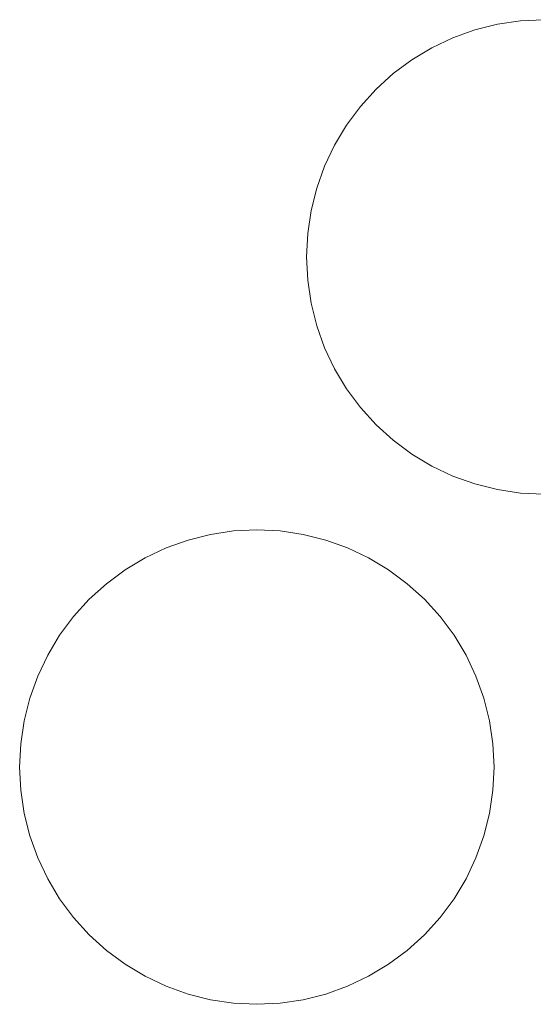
# Model space of a CAD drawing. Header units: millimetres. Extents: x -143 to 143, y -39 to 39.
# Tile 1 of 38: x -143 to -123, y -39 to -1. Entities that reach past the tile are written whole.
import ezdxf

# ---------------------------------------------------------------- set-up
doc = ezdxf.new("R2010")
doc.units = ezdxf.units.MM
doc.header["$LTSCALE"] = 5.08
doc.layers.add('None', color=7, linetype='Continuous', lineweight=5, true_color=0x000000)

# ---------------------------------------------------------------- blocks, each defined once
blk = doc.blocks.new('Group-1')
at = {"layer": 'None', "color": 18, "linetype": 'Continuous', "lineweight": 5}
for points, invisible_edges in [([(-37839.826, 11129.312, -204.914), (-37838.116, 11137.911, -204.914), (-37830.015, 11141.267, -204.914), (-37839.826, 11129.312, -204.914)], 15), ([(-37828.227, 11123.112, -204.914), (-37839.826, 11129.312, -204.914), (-37830.015, 11141.267, -204.914), (-37828.227, 11123.112, -204.914)], 15), ([(-37839.826, 11129.312, -201.739), (-37838.116, 11137.911, -201.739), (-37830.015, 11141.267, -201.739), (-37839.826, 11129.312, -201.739)], 15), ([(-37828.227, 11123.112, -201.739), (-37839.826, 11129.312, -201.739), (-37830.015, 11141.267, -201.739), (-37828.227, 11123.112, -201.739)], 15), ([(-37838.116, 11137.911, -204.914), (-37833.626, 11140.911, -204.914), (-37830.015, 11141.267, -204.914), (-37838.116, 11137.911, -204.914)], 15), ([(-37838.116, 11137.911, -201.739), (-37833.626, 11140.911, -201.739), (-37830.015, 11141.267, -201.739), (-37838.116, 11137.911, -201.739)], 15), ([(-37833.626, 11140.911, -204.914), (-37832.741, 11141.133, -204.914), (-37831.838, 11141.267, -204.914), (-37833.626, 11140.911, -204.914)], 12), ([(-37833.626, 11140.911, -204.914), (-37831.838, 11141.267, -204.914), (-37830.015, 11141.267, -204.914), (-37833.626, 11140.911, -204.914)], 15), ([(-37833.626, 11140.911, -201.739), (-37832.741, 11141.133, -201.739), (-37831.838, 11141.267, -201.739), (-37833.626, 11140.911, -201.739)], 12), ([(-37833.626, 11140.911, -201.739), (-37831.838, 11141.267, -201.739), (-37830.015, 11141.267, -201.739), (-37833.626, 11140.911, -201.739)], 15), ([(-37831.838, 11141.267, -204.914), (-37830.927, 11141.311, -204.914), (-37830.015, 11141.267, -204.914), (-37831.838, 11141.267, -204.914)], 12), ([(-37831.838, 11141.267, -201.739), (-37830.927, 11141.311, -201.739), (-37830.015, 11141.267, -201.739), (-37831.838, 11141.267, -201.739)], 12), ([(-37838.116, 11137.911, -204.914), (-37836.093, 11139.744, -204.914), (-37833.626, 11140.911, -204.914), (-37838.116, 11137.911, -204.914)], 15), ([(-37838.116, 11137.911, -201.739), (-37836.093, 11139.744, -201.739), (-37833.626, 11140.911, -201.739), (-37838.116, 11137.911, -201.739)], 15), ([(-37836.093, 11139.744, -204.914), (-37835.311, 11140.213, -204.914), (-37833.626, 11140.911, -204.914), (-37836.093, 11139.744, -204.914)], 14), ([(-37836.093, 11139.744, -201.739), (-37835.311, 11140.213, -201.739), (-37833.626, 11140.911, -201.739), (-37836.093, 11139.744, -201.739)], 14), ([(-37835.311, 11140.213, -204.914), (-37834.486, 11140.604, -204.914), (-37833.626, 11140.911, -204.914), (-37835.311, 11140.213, -204.914)], 12), ([(-37835.311, 11140.213, -201.739), (-37834.486, 11140.604, -201.739), (-37833.626, 11140.911, -201.739), (-37835.311, 11140.213, -201.739)], 12), ([(-37838.116, 11137.911, -204.914), (-37837.503, 11138.588, -204.914), (-37836.093, 11139.744, -204.914), (-37838.116, 11137.911, -204.914)], 14), ([(-37838.116, 11137.911, -201.739), (-37837.503, 11138.588, -201.739), (-37836.093, 11139.744, -201.739), (-37838.116, 11137.911, -201.739)], 14), ([(-37837.503, 11138.588, -204.914), (-37836.826, 11139.2, -204.914), (-37836.093, 11139.744, -204.914), (-37837.503, 11138.588, -204.914)], 12), ([(-37837.503, 11138.588, -201.739), (-37836.826, 11139.2, -201.739), (-37836.093, 11139.744, -201.739), (-37837.503, 11138.588, -201.739)], 12), ([(-37840.182, 11132.923, -204.914), (-37839.826, 11134.711, -204.914), (-37838.116, 11137.911, -204.914), (-37840.182, 11132.923, -204.914)], 15), ([(-37839.826, 11129.312, -204.914), (-37840.182, 11132.923, -204.914), (-37838.116, 11137.911, -204.914), (-37839.826, 11129.312, -204.914)], 15), ([(-37840.182, 11132.923, -201.739), (-37839.826, 11134.711, -201.739), (-37838.116, 11137.911, -201.739), (-37840.182, 11132.923, -201.739)], 15), ([(-37839.826, 11129.312, -201.739), (-37840.182, 11132.923, -201.739), (-37838.116, 11137.911, -201.739), (-37839.826, 11129.312, -201.739)], 15), ([(-37839.826, 11134.711, -204.914), (-37839.128, 11136.395, -204.914), (-37838.116, 11137.911, -204.914), (-37839.826, 11134.711, -204.914)], 15), ([(-37839.826, 11134.711, -201.739), (-37839.128, 11136.395, -201.739), (-37838.116, 11137.911, -201.739), (-37839.826, 11134.711, -201.739)], 15), ([(-37839.128, 11136.395, -204.914), (-37838.659, 11137.178, -204.914), (-37838.116, 11137.911, -204.914), (-37839.128, 11136.395, -204.914)], 12), ([(-37839.128, 11136.395, -201.739), (-37838.659, 11137.178, -201.739), (-37838.116, 11137.911, -201.739), (-37839.128, 11136.395, -201.739)], 12), ([(-37839.826, 11134.711, -204.914), (-37839.519, 11135.57, -204.914), (-37839.128, 11136.395, -204.914), (-37839.826, 11134.711, -204.914)], 12), ([(-37839.826, 11134.711, -201.739), (-37839.519, 11135.57, -201.739), (-37839.128, 11136.395, -201.739), (-37839.826, 11134.711, -201.739)], 12), ([(-37840.182, 11132.923, -204.914), (-37840.048, 11133.826, -204.914), (-37839.826, 11134.711, -204.914), (-37840.182, 11132.923, -204.914)], 12), ([(-37840.182, 11132.923, -201.739), (-37840.048, 11133.826, -201.739), (-37839.826, 11134.711, -201.739), (-37840.182, 11132.923, -201.739)], 12), ([(-37840.182, 11131.1, -204.914), (-37840.227, 11132.011, -204.914), (-37840.182, 11132.923, -204.914), (-37840.182, 11131.1, -204.914)], 12), ([(-37840.182, 11131.1, -201.739), (-37840.227, 11132.011, -201.739), (-37840.182, 11132.923, -201.739), (-37840.182, 11131.1, -201.739)], 12), ([(-37839.826, 11129.312, -204.914), (-37840.182, 11131.1, -204.914), (-37840.182, 11132.923, -204.914), (-37839.826, 11129.312, -204.914)], 15), ([(-37839.826, 11129.312, -201.739), (-37840.182, 11131.1, -201.739), (-37840.182, 11132.923, -201.739), (-37839.826, 11129.312, -201.739)], 15), ([(-37839.826, 11129.312, -204.914), (-37840.048, 11130.197, -204.914), (-37840.182, 11131.1, -204.914), (-37839.826, 11129.312, -204.914)], 12), ([(-37839.826, 11129.312, -201.739), (-37840.048, 11130.197, -201.739), (-37840.182, 11131.1, -201.739), (-37839.826, 11129.312, -201.739)], 12), ([(-37839.128, 11127.627, -204.914), (-37839.519, 11128.452, -204.914), (-37839.826, 11129.312, -204.914), (-37839.128, 11127.627, -204.914)], 12), ([(-37838.116, 11126.112, -204.914), (-37839.128, 11127.627, -204.914), (-37839.826, 11129.312, -204.914), (-37838.116, 11126.112, -204.914)], 15), ([(-37836.093, 11124.279, -204.914), (-37838.116, 11126.112, -204.914), (-37839.826, 11129.312, -204.914), (-37836.093, 11124.279, -204.914)], 15), ([(-37828.227, 11123.112, -204.914), (-37836.093, 11124.279, -204.914), (-37839.826, 11129.312, -204.914), (-37828.227, 11123.112, -204.914)], 15), ([(-37839.128, 11127.627, -201.739), (-37839.519, 11128.452, -201.739), (-37839.826, 11129.312, -201.739), (-37839.128, 11127.627, -201.739)], 12), ([(-37838.116, 11126.112, -201.739), (-37839.128, 11127.627, -201.739), (-37839.826, 11129.312, -201.739), (-37838.116, 11126.112, -201.739)], 15), ([(-37836.093, 11124.279, -201.739), (-37838.116, 11126.112, -201.739), (-37839.826, 11129.312, -201.739), (-37836.093, 11124.279, -201.739)], 15), ([(-37828.227, 11123.112, -201.739), (-37836.093, 11124.279, -201.739), (-37839.826, 11129.312, -201.739), (-37828.227, 11123.112, -201.739)], 15), ([(-37838.116, 11126.112, -204.914), (-37838.659, 11126.845, -204.914), (-37839.128, 11127.627, -204.914), (-37838.116, 11126.112, -204.914)], 12), ([(-37838.116, 11126.112, -201.739), (-37838.659, 11126.845, -201.739), (-37839.128, 11127.627, -201.739), (-37838.116, 11126.112, -201.739)], 12), ([(-37836.093, 11124.279, -204.914), (-37837.503, 11125.435, -204.914), (-37838.116, 11126.112, -204.914), (-37836.093, 11124.279, -204.914)], 13), ([(-37836.093, 11124.279, -201.739), (-37837.503, 11125.435, -201.739), (-37838.116, 11126.112, -201.739), (-37836.093, 11124.279, -201.739)], 13), ([(-37836.093, 11124.279, -204.914), (-37836.826, 11124.822, -204.914), (-37837.503, 11125.435, -204.914), (-37836.093, 11124.279, -204.914)], 12), ([(-37836.093, 11124.279, -201.739), (-37836.826, 11124.822, -201.739), (-37837.503, 11125.435, -201.739), (-37836.093, 11124.279, -201.739)], 12), ([(-37833.626, 11123.112, -204.914), (-37835.311, 11123.81, -204.914), (-37836.093, 11124.279, -204.914), (-37833.626, 11123.112, -204.914)], 13), ([(-37831.838, 11122.756, -204.914), (-37833.626, 11123.112, -204.914), (-37836.093, 11124.279, -204.914), (-37831.838, 11122.756, -204.914)], 15), ([(-37828.227, 11123.112, -204.914), (-37831.838, 11122.756, -204.914), (-37836.093, 11124.279, -204.914), (-37828.227, 11123.112, -204.914)], 15), ([(-37833.626, 11123.112, -201.739), (-37835.311, 11123.81, -201.739), (-37836.093, 11124.279, -201.739), (-37833.626, 11123.112, -201.739)], 13), ([(-37831.838, 11122.756, -201.739), (-37833.626, 11123.112, -201.739), (-37836.093, 11124.279, -201.739), (-37831.838, 11122.756, -201.739)], 15), ([(-37828.227, 11123.112, -201.739), (-37831.838, 11122.756, -201.739), (-37836.093, 11124.279, -201.739), (-37828.227, 11123.112, -201.739)], 15), ([(-37833.626, 11123.112, -204.914), (-37834.486, 11123.419, -204.914), (-37835.311, 11123.81, -204.914), (-37833.626, 11123.112, -204.914)], 12), ([(-37833.626, 11123.112, -201.739), (-37834.486, 11123.419, -201.739), (-37835.311, 11123.81, -201.739), (-37833.626, 11123.112, -201.739)], 12), ([(-37831.838, 11122.756, -204.914), (-37832.741, 11122.89, -204.914), (-37833.626, 11123.112, -204.914), (-37831.838, 11122.756, -204.914)], 12), ([(-37831.838, 11122.756, -201.739), (-37832.741, 11122.89, -201.739), (-37833.626, 11123.112, -201.739), (-37831.838, 11122.756, -201.739)], 12), ([(-37828.227, 11123.112, -204.914), (-37830.015, 11122.756, -204.914), (-37831.838, 11122.756, -204.914), (-37828.227, 11123.112, -204.914)], 15), ([(-37828.227, 11123.112, -201.739), (-37830.015, 11122.756, -201.739), (-37831.838, 11122.756, -201.739), (-37828.227, 11123.112, -201.739)], 15), ([(-37830.015, 11122.756, -204.914), (-37830.927, 11122.711, -204.914), (-37831.838, 11122.756, -204.914), (-37830.015, 11122.756, -204.914)], 12), ([(-37830.015, 11122.756, -201.739), (-37830.927, 11122.711, -201.739), (-37831.838, 11122.756, -201.739), (-37830.015, 11122.756, -201.739)], 12), ([(-37851.076, 11109.312, -204.914), (-37849.366, 11117.911, -204.914), (-37841.265, 11121.267, -204.914), (-37851.076, 11109.312, -204.914)], 15), ([(-37839.477, 11103.112, -204.914), (-37851.076, 11109.312, -204.914), (-37841.265, 11121.267, -204.914), (-37839.477, 11103.112, -204.914)], 15), ([(-37851.076, 11109.312, -201.739), (-37849.366, 11117.911, -201.739), (-37841.265, 11121.267, -201.739), (-37851.076, 11109.312, -201.739)], 15), ([(-37839.477, 11103.112, -201.739), (-37851.076, 11109.312, -201.739), (-37841.265, 11121.267, -201.739), (-37839.477, 11103.112, -201.739)], 15), ([(-37849.366, 11117.911, -204.914), (-37844.876, 11120.911, -204.914), (-37841.265, 11121.267, -204.914), (-37849.366, 11117.911, -204.914)], 15), ([(-37849.366, 11117.911, -201.739), (-37844.876, 11120.911, -201.739), (-37841.265, 11121.267, -201.739), (-37849.366, 11117.911, -201.739)], 15), ([(-37844.876, 11120.911, -204.914), (-37843.991, 11121.133, -204.914), (-37843.088, 11121.267, -204.914), (-37844.876, 11120.911, -204.914)], 12), ([(-37844.876, 11120.911, -204.914), (-37843.088, 11121.267, -204.914), (-37841.265, 11121.267, -204.914), (-37844.876, 11120.911, -204.914)], 15), ([(-37844.876, 11120.911, -201.739), (-37843.991, 11121.133, -201.739), (-37843.088, 11121.267, -201.739), (-37844.876, 11120.911, -201.739)], 12), ([(-37844.876, 11120.911, -201.739), (-37843.088, 11121.267, -201.739), (-37841.265, 11121.267, -201.739), (-37844.876, 11120.911, -201.739)], 15), ([(-37843.088, 11121.267, -204.914), (-37842.177, 11121.311, -204.914), (-37841.265, 11121.267, -204.914), (-37843.088, 11121.267, -204.914)], 12), ([(-37843.088, 11121.267, -201.739), (-37842.177, 11121.311, -201.739), (-37841.265, 11121.267, -201.739), (-37843.088, 11121.267, -201.739)], 12), ([(-37841.265, 11121.267, -204.914), (-37840.362, 11121.133, -204.914), (-37839.477, 11120.911, -204.914), (-37841.265, 11121.267, -204.914)], 12), ([(-37841.265, 11121.267, -204.914), (-37839.477, 11120.911, -204.914), (-37837.01, 11119.744, -204.914), (-37841.265, 11121.267, -204.914)], 15), ([(-37841.265, 11121.267, -204.914), (-37837.01, 11119.744, -204.914), (-37834.988, 11117.911, -204.914), (-37841.265, 11121.267, -204.914)], 15), ([(-37841.265, 11121.267, -204.914), (-37834.988, 11117.911, -204.914), (-37832.921, 11112.923, -204.914), (-37841.265, 11121.267, -204.914)], 15), ([(-37839.477, 11103.112, -204.914), (-37841.265, 11121.267, -204.914), (-37832.921, 11112.923, -204.914), (-37839.477, 11103.112, -204.914)], 15), ([(-37841.265, 11121.267, -201.739), (-37840.362, 11121.133, -201.739), (-37839.477, 11120.911, -201.739), (-37841.265, 11121.267, -201.739)], 12), ([(-37841.265, 11121.267, -201.739), (-37839.477, 11120.911, -201.739), (-37837.01, 11119.744, -201.739), (-37841.265, 11121.267, -201.739)], 15), ([(-37841.265, 11121.267, -201.739), (-37837.01, 11119.744, -201.739), (-37834.988, 11117.911, -201.739), (-37841.265, 11121.267, -201.739)], 15), ([(-37841.265, 11121.267, -201.739), (-37834.988, 11117.911, -201.739), (-37832.921, 11112.923, -201.739), (-37841.265, 11121.267, -201.739)], 15), ([(-37839.477, 11103.112, -201.739), (-37841.265, 11121.267, -201.739), (-37832.921, 11112.923, -201.739), (-37839.477, 11103.112, -201.739)], 15), ([(-37849.366, 11117.911, -204.914), (-37847.343, 11119.744, -204.914), (-37844.876, 11120.911, -204.914), (-37849.366, 11117.911, -204.914)], 15), ([(-37849.366, 11117.911, -201.739), (-37847.343, 11119.744, -201.739), (-37844.876, 11120.911, -201.739), (-37849.366, 11117.911, -201.739)], 15), ([(-37847.343, 11119.744, -204.914), (-37846.561, 11120.213, -204.914), (-37844.876, 11120.911, -204.914), (-37847.343, 11119.744, -204.914)], 14), ([(-37847.343, 11119.744, -201.739), (-37846.561, 11120.213, -201.739), (-37844.876, 11120.911, -201.739), (-37847.343, 11119.744, -201.739)], 14), ([(-37846.561, 11120.213, -204.914), (-37845.736, 11120.604, -204.914), (-37844.876, 11120.911, -204.914), (-37846.561, 11120.213, -204.914)], 12), ([(-37846.561, 11120.213, -201.739), (-37845.736, 11120.604, -201.739), (-37844.876, 11120.911, -201.739), (-37846.561, 11120.213, -201.739)], 12), ([(-37839.477, 11120.911, -204.914), (-37838.618, 11120.604, -204.914), (-37837.793, 11120.213, -204.914), (-37839.477, 11120.911, -204.914)], 12), ([(-37839.477, 11120.911, -204.914), (-37837.793, 11120.213, -204.914), (-37837.01, 11119.744, -204.914), (-37839.477, 11120.911, -204.914)], 13), ([(-37839.477, 11120.911, -201.739), (-37838.618, 11120.604, -201.739), (-37837.793, 11120.213, -201.739), (-37839.477, 11120.911, -201.739)], 12), ([(-37839.477, 11120.911, -201.739), (-37837.793, 11120.213, -201.739), (-37837.01, 11119.744, -201.739), (-37839.477, 11120.911, -201.739)], 13), ([(-37849.366, 11117.911, -204.914), (-37848.753, 11118.588, -204.914), (-37847.343, 11119.744, -204.914), (-37849.366, 11117.911, -204.914)], 14), ([(-37849.366, 11117.911, -201.739), (-37848.753, 11118.588, -201.739), (-37847.343, 11119.744, -201.739), (-37849.366, 11117.911, -201.739)], 14), ([(-37848.753, 11118.588, -204.914), (-37848.076, 11119.2, -204.914), (-37847.343, 11119.744, -204.914), (-37848.753, 11118.588, -204.914)], 12), ([(-37848.753, 11118.588, -201.739), (-37848.076, 11119.2, -201.739), (-37847.343, 11119.744, -201.739), (-37848.753, 11118.588, -201.739)], 12), ([(-37837.01, 11119.744, -204.914), (-37836.277, 11119.2, -204.914), (-37835.6, 11118.588, -204.914), (-37837.01, 11119.744, -204.914)], 12), ([(-37837.01, 11119.744, -204.914), (-37835.6, 11118.588, -204.914), (-37834.988, 11117.911, -204.914), (-37837.01, 11119.744, -204.914)], 13), ([(-37837.01, 11119.744, -201.739), (-37836.277, 11119.2, -201.739), (-37835.6, 11118.588, -201.739), (-37837.01, 11119.744, -201.739)], 12), ([(-37837.01, 11119.744, -201.739), (-37835.6, 11118.588, -201.739), (-37834.988, 11117.911, -201.739), (-37837.01, 11119.744, -201.739)], 13), ([(-37851.432, 11112.923, -204.914), (-37851.076, 11114.711, -204.914), (-37849.366, 11117.911, -204.914), (-37851.432, 11112.923, -204.914)], 15), ([(-37851.076, 11109.312, -204.914), (-37851.432, 11112.923, -204.914), (-37849.366, 11117.911, -204.914), (-37851.076, 11109.312, -204.914)], 15), ([(-37851.432, 11112.923, -201.739), (-37851.076, 11114.711, -201.739), (-37849.366, 11117.911, -201.739), (-37851.432, 11112.923, -201.739)], 15), ([(-37851.076, 11109.312, -201.739), (-37851.432, 11112.923, -201.739), (-37849.366, 11117.911, -201.739), (-37851.076, 11109.312, -201.739)], 15), ([(-37851.076, 11114.711, -204.914), (-37850.378, 11116.395, -204.914), (-37849.366, 11117.911, -204.914), (-37851.076, 11114.711, -204.914)], 15), ([(-37851.076, 11114.711, -201.739), (-37850.378, 11116.395, -201.739), (-37849.366, 11117.911, -201.739), (-37851.076, 11114.711, -201.739)], 15), ([(-37850.378, 11116.395, -204.914), (-37849.909, 11117.178, -204.914), (-37849.366, 11117.911, -204.914), (-37850.378, 11116.395, -204.914)], 12), ([(-37850.378, 11116.395, -201.739), (-37849.909, 11117.178, -201.739), (-37849.366, 11117.911, -201.739), (-37850.378, 11116.395, -201.739)], 12), ([(-37834.988, 11117.911, -204.914), (-37834.444, 11117.178, -204.914), (-37833.975, 11116.395, -204.914), (-37834.988, 11117.911, -204.914)], 12), ([(-37834.988, 11117.911, -204.914), (-37833.975, 11116.395, -204.914), (-37833.277, 11114.711, -204.914), (-37834.988, 11117.911, -204.914)], 15), ([(-37834.988, 11117.911, -204.914), (-37833.277, 11114.711, -204.914), (-37832.921, 11112.923, -204.914), (-37834.988, 11117.911, -204.914)], 15), ([(-37834.988, 11117.911, -201.739), (-37834.444, 11117.178, -201.739), (-37833.975, 11116.395, -201.739), (-37834.988, 11117.911, -201.739)], 12), ([(-37834.988, 11117.911, -201.739), (-37833.975, 11116.395, -201.739), (-37833.277, 11114.711, -201.739), (-37834.988, 11117.911, -201.739)], 15), ([(-37834.988, 11117.911, -201.739), (-37833.277, 11114.711, -201.739), (-37832.921, 11112.923, -201.739), (-37834.988, 11117.911, -201.739)], 15), ([(-37851.076, 11114.711, -204.914), (-37850.769, 11115.57, -204.914), (-37850.378, 11116.395, -204.914), (-37851.076, 11114.711, -204.914)], 12), ([(-37851.076, 11114.711, -201.739), (-37850.769, 11115.57, -201.739), (-37850.378, 11116.395, -201.739), (-37851.076, 11114.711, -201.739)], 12), ([(-37833.975, 11116.395, -204.914), (-37833.585, 11115.57, -204.914), (-37833.277, 11114.711, -204.914), (-37833.975, 11116.395, -204.914)], 12), ([(-37833.975, 11116.395, -201.739), (-37833.585, 11115.57, -201.739), (-37833.277, 11114.711, -201.739), (-37833.975, 11116.395, -201.739)], 12), ([(-37851.432, 11112.923, -204.914), (-37851.298, 11113.826, -204.914), (-37851.076, 11114.711, -204.914), (-37851.432, 11112.923, -204.914)], 12), ([(-37851.432, 11112.923, -201.739), (-37851.298, 11113.826, -201.739), (-37851.076, 11114.711, -201.739), (-37851.432, 11112.923, -201.739)], 12), ([(-37833.277, 11114.711, -204.914), (-37833.055, 11113.826, -204.914), (-37832.921, 11112.923, -204.914), (-37833.277, 11114.711, -204.914)], 12), ([(-37833.277, 11114.711, -201.739), (-37833.055, 11113.826, -201.739), (-37832.921, 11112.923, -201.739), (-37833.277, 11114.711, -201.739)], 12), ([(-37851.432, 11111.1, -204.914), (-37851.477, 11112.011, -204.914), (-37851.432, 11112.923, -204.914), (-37851.432, 11111.1, -204.914)], 12), ([(-37851.432, 11111.1, -201.739), (-37851.477, 11112.011, -201.739), (-37851.432, 11112.923, -201.739), (-37851.432, 11111.1, -201.739)], 12), ([(-37851.076, 11109.312, -204.914), (-37851.432, 11111.1, -204.914), (-37851.432, 11112.923, -204.914), (-37851.076, 11109.312, -204.914)], 15), ([(-37851.076, 11109.312, -201.739), (-37851.432, 11111.1, -201.739), (-37851.432, 11112.923, -201.739), (-37851.076, 11109.312, -201.739)], 15), ([(-37832.921, 11112.923, -204.914), (-37834.988, 11106.112, -204.914), (-37839.477, 11103.112, -204.914), (-37832.921, 11112.923, -204.914)], 15), ([(-37832.921, 11112.923, -201.739), (-37834.988, 11106.112, -201.739), (-37839.477, 11103.112, -201.739), (-37832.921, 11112.923, -201.739)], 15), ([(-37832.921, 11112.923, -204.914), (-37833.277, 11109.312, -204.914), (-37834.988, 11106.112, -204.914), (-37832.921, 11112.923, -204.914)], 15), ([(-37832.921, 11112.923, -201.739), (-37833.277, 11109.312, -201.739), (-37834.988, 11106.112, -201.739), (-37832.921, 11112.923, -201.739)], 15), ([(-37832.921, 11112.923, -204.914), (-37832.921, 11111.1, -204.914), (-37833.277, 11109.312, -204.914), (-37832.921, 11112.923, -204.914)], 15), ([(-37832.921, 11112.923, -201.739), (-37832.921, 11111.1, -201.739), (-37833.277, 11109.312, -201.739), (-37832.921, 11112.923, -201.739)], 15), ([(-37832.921, 11112.923, -204.914), (-37832.877, 11112.011, -204.914), (-37832.921, 11111.1, -204.914), (-37832.921, 11112.923, -204.914)], 12), ([(-37832.921, 11112.923, -201.739), (-37832.877, 11112.011, -201.739), (-37832.921, 11111.1, -201.739), (-37832.921, 11112.923, -201.739)], 12), ([(-37851.076, 11109.312, -204.914), (-37851.298, 11110.197, -204.914), (-37851.432, 11111.1, -204.914), (-37851.076, 11109.312, -204.914)], 12), ([(-37851.076, 11109.312, -201.739), (-37851.298, 11110.197, -201.739), (-37851.432, 11111.1, -201.739), (-37851.076, 11109.312, -201.739)], 12), ([(-37832.921, 11111.1, -204.914), (-37833.055, 11110.197, -204.914), (-37833.277, 11109.312, -204.914), (-37832.921, 11111.1, -204.914)], 12), ([(-37832.921, 11111.1, -201.739), (-37833.055, 11110.197, -201.739), (-37833.277, 11109.312, -201.739), (-37832.921, 11111.1, -201.739)], 12), ([(-37850.378, 11107.627, -204.914), (-37850.769, 11108.452, -204.914), (-37851.076, 11109.312, -204.914), (-37850.378, 11107.627, -204.914)], 12), ([(-37849.366, 11106.112, -204.914), (-37850.378, 11107.627, -204.914), (-37851.076, 11109.312, -204.914), (-37849.366, 11106.112, -204.914)], 15), ([(-37847.343, 11104.279, -204.914), (-37849.366, 11106.112, -204.914), (-37851.076, 11109.312, -204.914), (-37847.343, 11104.279, -204.914)], 15), ([(-37839.477, 11103.112, -204.914), (-37847.343, 11104.279, -204.914), (-37851.076, 11109.312, -204.914), (-37839.477, 11103.112, -204.914)], 15), ([(-37850.378, 11107.627, -201.739), (-37850.769, 11108.452, -201.739), (-37851.076, 11109.312, -201.739), (-37850.378, 11107.627, -201.739)], 12), ([(-37849.366, 11106.112, -201.739), (-37850.378, 11107.627, -201.739), (-37851.076, 11109.312, -201.739), (-37849.366, 11106.112, -201.739)], 15), ([(-37847.343, 11104.279, -201.739), (-37849.366, 11106.112, -201.739), (-37851.076, 11109.312, -201.739), (-37847.343, 11104.279, -201.739)], 15), ([(-37839.477, 11103.112, -201.739), (-37847.343, 11104.279, -201.739), (-37851.076, 11109.312, -201.739), (-37839.477, 11103.112, -201.739)], 15), ([(-37833.277, 11109.312, -204.914), (-37833.975, 11107.627, -204.914), (-37834.988, 11106.112, -204.914), (-37833.277, 11109.312, -204.914)], 15), ([(-37833.277, 11109.312, -201.739), (-37833.975, 11107.627, -201.739), (-37834.988, 11106.112, -201.739), (-37833.277, 11109.312, -201.739)], 15), ([(-37833.277, 11109.312, -204.914), (-37833.585, 11108.452, -204.914), (-37833.975, 11107.627, -204.914), (-37833.277, 11109.312, -204.914)], 12), ([(-37833.277, 11109.312, -201.739), (-37833.585, 11108.452, -201.739), (-37833.975, 11107.627, -201.739), (-37833.277, 11109.312, -201.739)], 12), ([(-37849.366, 11106.112, -204.914), (-37849.909, 11106.845, -204.914), (-37850.378, 11107.627, -204.914), (-37849.366, 11106.112, -204.914)], 12), ([(-37849.366, 11106.112, -201.739), (-37849.909, 11106.845, -201.739), (-37850.378, 11107.627, -201.739), (-37849.366, 11106.112, -201.739)], 12), ([(-37833.975, 11107.627, -204.914), (-37834.444, 11106.845, -204.914), (-37834.988, 11106.112, -204.914), (-37833.975, 11107.627, -204.914)], 12), ([(-37833.975, 11107.627, -201.739), (-37834.444, 11106.845, -201.739), (-37834.988, 11106.112, -201.739), (-37833.975, 11107.627, -201.739)], 12), ([(-37847.343, 11104.279, -204.914), (-37848.753, 11105.435, -204.914), (-37849.366, 11106.112, -204.914), (-37847.343, 11104.279, -204.914)], 13), ([(-37847.343, 11104.279, -201.739), (-37848.753, 11105.435, -201.739), (-37849.366, 11106.112, -201.739), (-37847.343, 11104.279, -201.739)], 13), ([(-37834.988, 11106.112, -204.914), (-37837.01, 11104.279, -204.914), (-37839.477, 11103.112, -204.914), (-37834.988, 11106.112, -204.914)], 15), ([(-37834.988, 11106.112, -201.739), (-37837.01, 11104.279, -201.739), (-37839.477, 11103.112, -201.739), (-37834.988, 11106.112, -201.739)], 15), ([(-37834.988, 11106.112, -204.914), (-37835.6, 11105.435, -204.914), (-37837.01, 11104.279, -204.914), (-37834.988, 11106.112, -204.914)], 14), ([(-37834.988, 11106.112, -201.739), (-37835.6, 11105.435, -201.739), (-37837.01, 11104.279, -201.739), (-37834.988, 11106.112, -201.739)], 14), ([(-37847.343, 11104.279, -204.914), (-37848.076, 11104.822, -204.914), (-37848.753, 11105.435, -204.914), (-37847.343, 11104.279, -204.914)], 12), ([(-37847.343, 11104.279, -201.739), (-37848.076, 11104.822, -201.739), (-37848.753, 11105.435, -201.739), (-37847.343, 11104.279, -201.739)], 12), ([(-37835.6, 11105.435, -204.914), (-37836.277, 11104.822, -204.914), (-37837.01, 11104.279, -204.914), (-37835.6, 11105.435, -204.914)], 12), ([(-37835.6, 11105.435, -201.739), (-37836.277, 11104.822, -201.739), (-37837.01, 11104.279, -201.739), (-37835.6, 11105.435, -201.739)], 12), ([(-37844.876, 11103.112, -204.914), (-37846.561, 11103.81, -204.914), (-37847.343, 11104.279, -204.914), (-37844.876, 11103.112, -204.914)], 13), ([(-37843.088, 11102.756, -204.914), (-37844.876, 11103.112, -204.914), (-37847.343, 11104.279, -204.914), (-37843.088, 11102.756, -204.914)], 15), ([(-37839.477, 11103.112, -204.914), (-37843.088, 11102.756, -204.914), (-37847.343, 11104.279, -204.914), (-37839.477, 11103.112, -204.914)], 15), ([(-37844.876, 11103.112, -201.739), (-37846.561, 11103.81, -201.739), (-37847.343, 11104.279, -201.739), (-37844.876, 11103.112, -201.739)], 13), ([(-37843.088, 11102.756, -201.739), (-37844.876, 11103.112, -201.739), (-37847.343, 11104.279, -201.739), (-37843.088, 11102.756, -201.739)], 15), ([(-37839.477, 11103.112, -201.739), (-37843.088, 11102.756, -201.739), (-37847.343, 11104.279, -201.739), (-37839.477, 11103.112, -201.739)], 15), ([(-37837.01, 11104.279, -204.914), (-37837.793, 11103.81, -204.914), (-37839.477, 11103.112, -204.914), (-37837.01, 11104.279, -204.914)], 14), ([(-37837.01, 11104.279, -201.739), (-37837.793, 11103.81, -201.739), (-37839.477, 11103.112, -201.739), (-37837.01, 11104.279, -201.739)], 14), ([(-37844.876, 11103.112, -204.914), (-37845.736, 11103.419, -204.914), (-37846.561, 11103.81, -204.914), (-37844.876, 11103.112, -204.914)], 12), ([(-37844.876, 11103.112, -201.739), (-37845.736, 11103.419, -201.739), (-37846.561, 11103.81, -201.739), (-37844.876, 11103.112, -201.739)], 12), ([(-37837.793, 11103.81, -204.914), (-37838.618, 11103.419, -204.914), (-37839.477, 11103.112, -204.914), (-37837.793, 11103.81, -204.914)], 12), ([(-37837.793, 11103.81, -201.739), (-37838.618, 11103.419, -201.739), (-37839.477, 11103.112, -201.739), (-37837.793, 11103.81, -201.739)], 12), ([(-37843.088, 11102.756, -204.914), (-37843.991, 11102.89, -204.914), (-37844.876, 11103.112, -204.914), (-37843.088, 11102.756, -204.914)], 12), ([(-37843.088, 11102.756, -201.739), (-37843.991, 11102.89, -201.739), (-37844.876, 11103.112, -201.739), (-37843.088, 11102.756, -201.739)], 12), ([(-37839.477, 11103.112, -204.914), (-37841.265, 11102.756, -204.914), (-37843.088, 11102.756, -204.914), (-37839.477, 11103.112, -204.914)], 15), ([(-37839.477, 11103.112, -201.739), (-37841.265, 11102.756, -201.739), (-37843.088, 11102.756, -201.739), (-37839.477, 11103.112, -201.739)], 15), ([(-37839.477, 11103.112, -204.914), (-37840.362, 11102.89, -204.914), (-37841.265, 11102.756, -204.914), (-37839.477, 11103.112, -204.914)], 12), ([(-37839.477, 11103.112, -201.739), (-37840.362, 11102.89, -201.739), (-37841.265, 11102.756, -201.739), (-37839.477, 11103.112, -201.739)], 12), ([(-37841.265, 11102.756, -204.914), (-37842.177, 11102.711, -204.914), (-37843.088, 11102.756, -204.914), (-37841.265, 11102.756, -204.914)], 12), ([(-37841.265, 11102.756, -201.739), (-37842.177, 11102.711, -201.739), (-37843.088, 11102.756, -201.739), (-37841.265, 11102.756, -201.739)], 12)]:
    blk.add_3dface(points, dxfattribs=dict(at, invisible_edges=invisible_edges))
for points in [[(-37832.741, 11141.133, -201.739), (-37832.741, 11141.133, -204.914), (-37833.626, 11140.911, -204.914), (-37833.626, 11140.911, -201.739)], [(-37831.838, 11141.267, -201.739), (-37831.838, 11141.267, -204.914), (-37832.741, 11141.133, -204.914), (-37832.741, 11141.133, -201.739)], [(-37830.927, 11141.311, -201.739), (-37830.927, 11141.311, -204.914), (-37831.838, 11141.267, -204.914), (-37831.838, 11141.267, -201.739)], [(-37833.626, 11140.911, -201.739), (-37833.626, 11140.911, -204.914), (-37834.486, 11140.604, -204.914), (-37834.486, 11140.604, -201.739)], [(-37834.486, 11140.604, -201.739), (-37834.486, 11140.604, -204.914), (-37835.311, 11140.213, -204.914), (-37835.311, 11140.213, -201.739)], [(-37835.311, 11140.213, -201.739), (-37835.311, 11140.213, -204.914), (-37836.093, 11139.744, -204.914), (-37836.093, 11139.744, -201.739)], [(-37836.093, 11139.744, -201.739), (-37836.093, 11139.744, -204.914), (-37836.826, 11139.2, -204.914), (-37836.826, 11139.2, -201.739)], [(-37836.826, 11139.2, -201.739), (-37836.826, 11139.2, -204.914), (-37837.503, 11138.588, -204.914), (-37837.503, 11138.588, -201.739)], [(-37837.503, 11138.588, -201.739), (-37837.503, 11138.588, -204.914), (-37838.116, 11137.911, -204.914), (-37838.116, 11137.911, -201.739)], [(-37838.116, 11137.911, -201.739), (-37838.116, 11137.911, -204.914), (-37838.659, 11137.178, -204.914), (-37838.659, 11137.178, -201.739)], [(-37838.659, 11137.178, -201.739), (-37838.659, 11137.178, -204.914), (-37839.128, 11136.395, -204.914), (-37839.128, 11136.395, -201.739)], [(-37839.128, 11136.395, -201.739), (-37839.128, 11136.395, -204.914), (-37839.519, 11135.57, -204.914), (-37839.519, 11135.57, -201.739)], [(-37839.519, 11135.57, -201.739), (-37839.519, 11135.57, -204.914), (-37839.826, 11134.711, -204.914), (-37839.826, 11134.711, -201.739)], [(-37839.826, 11134.711, -201.739), (-37839.826, 11134.711, -204.914), (-37840.048, 11133.826, -204.914), (-37840.048, 11133.826, -201.739)], [(-37840.048, 11133.826, -201.739), (-37840.048, 11133.826, -204.914), (-37840.182, 11132.923, -204.914), (-37840.182, 11132.923, -201.739)], [(-37840.182, 11132.923, -201.739), (-37840.182, 11132.923, -204.914), (-37840.227, 11132.011, -204.914), (-37840.227, 11132.011, -201.739)], [(-37840.227, 11132.011, -201.739), (-37840.227, 11132.011, -204.914), (-37840.182, 11131.1, -204.914), (-37840.182, 11131.1, -201.739)], [(-37840.182, 11131.1, -201.739), (-37840.182, 11131.1, -204.914), (-37840.048, 11130.197, -204.914), (-37840.048, 11130.197, -201.739)], [(-37840.048, 11130.197, -201.739), (-37840.048, 11130.197, -204.914), (-37839.826, 11129.312, -204.914), (-37839.826, 11129.312, -201.739)], [(-37839.826, 11129.312, -201.739), (-37839.826, 11129.312, -204.914), (-37839.519, 11128.452, -204.914), (-37839.519, 11128.452, -201.739)], [(-37839.519, 11128.452, -201.739), (-37839.519, 11128.452, -204.914), (-37839.128, 11127.627, -204.914), (-37839.128, 11127.627, -201.739)], [(-37839.128, 11127.627, -201.739), (-37839.128, 11127.627, -204.914), (-37838.659, 11126.845, -204.914), (-37838.659, 11126.845, -201.739)], [(-37838.659, 11126.845, -201.739), (-37838.659, 11126.845, -204.914), (-37838.116, 11126.112, -204.914), (-37838.116, 11126.112, -201.739)], [(-37838.116, 11126.112, -201.739), (-37838.116, 11126.112, -204.914), (-37837.503, 11125.435, -204.914), (-37837.503, 11125.435, -201.739)], [(-37837.503, 11125.435, -201.739), (-37837.503, 11125.435, -204.914), (-37836.826, 11124.822, -204.914), (-37836.826, 11124.822, -201.739)], [(-37836.826, 11124.822, -201.739), (-37836.826, 11124.822, -204.914), (-37836.093, 11124.279, -204.914), (-37836.093, 11124.279, -201.739)], [(-37836.093, 11124.279, -201.739), (-37836.093, 11124.279, -204.914), (-37835.311, 11123.81, -204.914), (-37835.311, 11123.81, -201.739)], [(-37835.311, 11123.81, -201.739), (-37835.311, 11123.81, -204.914), (-37834.486, 11123.419, -204.914), (-37834.486, 11123.419, -201.739)], [(-37834.486, 11123.419, -201.739), (-37834.486, 11123.419, -204.914), (-37833.626, 11123.112, -204.914), (-37833.626, 11123.112, -201.739)], [(-37833.626, 11123.112, -201.739), (-37833.626, 11123.112, -204.914), (-37832.741, 11122.89, -204.914), (-37832.741, 11122.89, -201.739)], [(-37832.741, 11122.89, -201.739), (-37832.741, 11122.89, -204.914), (-37831.838, 11122.756, -204.914), (-37831.838, 11122.756, -201.739)], [(-37831.838, 11122.756, -201.739), (-37831.838, 11122.756, -204.914), (-37830.927, 11122.711, -204.914), (-37830.927, 11122.711, -201.739)], [(-37843.991, 11121.133, -201.739), (-37843.991, 11121.133, -204.914), (-37844.876, 11120.911, -204.914), (-37844.876, 11120.911, -201.739)], [(-37843.088, 11121.267, -201.739), (-37843.088, 11121.267, -204.914), (-37843.991, 11121.133, -204.914), (-37843.991, 11121.133, -201.739)], [(-37842.177, 11121.311, -201.739), (-37842.177, 11121.311, -204.914), (-37843.088, 11121.267, -204.914), (-37843.088, 11121.267, -201.739)], [(-37841.265, 11121.267, -201.739), (-37841.265, 11121.267, -204.914), (-37842.177, 11121.311, -204.914), (-37842.177, 11121.311, -201.739)], [(-37840.362, 11121.133, -201.739), (-37840.362, 11121.133, -204.914), (-37841.265, 11121.267, -204.914), (-37841.265, 11121.267, -201.739)], [(-37839.477, 11120.911, -201.739), (-37839.477, 11120.911, -204.914), (-37840.362, 11121.133, -204.914), (-37840.362, 11121.133, -201.739)], [(-37844.876, 11120.911, -201.739), (-37844.876, 11120.911, -204.914), (-37845.736, 11120.604, -204.914), (-37845.736, 11120.604, -201.739)], [(-37838.618, 11120.604, -201.739), (-37838.618, 11120.604, -204.914), (-37839.477, 11120.911, -204.914), (-37839.477, 11120.911, -201.739)], [(-37845.736, 11120.604, -201.739), (-37845.736, 11120.604, -204.914), (-37846.561, 11120.213, -204.914), (-37846.561, 11120.213, -201.739)], [(-37837.793, 11120.213, -201.739), (-37837.793, 11120.213, -204.914), (-37838.618, 11120.604, -204.914), (-37838.618, 11120.604, -201.739)], [(-37846.561, 11120.213, -201.739), (-37846.561, 11120.213, -204.914), (-37847.343, 11119.744, -204.914), (-37847.343, 11119.744, -201.739)], [(-37837.01, 11119.744, -201.739), (-37837.01, 11119.744, -204.914), (-37837.793, 11120.213, -204.914), (-37837.793, 11120.213, -201.739)], [(-37847.343, 11119.744, -201.739), (-37847.343, 11119.744, -204.914), (-37848.076, 11119.2, -204.914), (-37848.076, 11119.2, -201.739)], [(-37836.277, 11119.2, -201.739), (-37836.277, 11119.2, -204.914), (-37837.01, 11119.744, -204.914), (-37837.01, 11119.744, -201.739)], [(-37848.076, 11119.2, -201.739), (-37848.076, 11119.2, -204.914), (-37848.753, 11118.588, -204.914), (-37848.753, 11118.588, -201.739)], [(-37835.6, 11118.588, -201.739), (-37835.6, 11118.588, -204.914), (-37836.277, 11119.2, -204.914), (-37836.277, 11119.2, -201.739)], [(-37848.753, 11118.588, -201.739), (-37848.753, 11118.588, -204.914), (-37849.366, 11117.911, -204.914), (-37849.366, 11117.911, -201.739)], [(-37834.988, 11117.911, -201.739), (-37834.988, 11117.911, -204.914), (-37835.6, 11118.588, -204.914), (-37835.6, 11118.588, -201.739)], [(-37849.366, 11117.911, -201.739), (-37849.366, 11117.911, -204.914), (-37849.909, 11117.178, -204.914), (-37849.909, 11117.178, -201.739)], [(-37834.444, 11117.178, -201.739), (-37834.444, 11117.178, -204.914), (-37834.988, 11117.911, -204.914), (-37834.988, 11117.911, -201.739)], [(-37849.909, 11117.178, -201.739), (-37849.909, 11117.178, -204.914), (-37850.378, 11116.395, -204.914), (-37850.378, 11116.395, -201.739)], [(-37833.975, 11116.395, -201.739), (-37833.975, 11116.395, -204.914), (-37834.444, 11117.178, -204.914), (-37834.444, 11117.178, -201.739)], [(-37850.378, 11116.395, -201.739), (-37850.378, 11116.395, -204.914), (-37850.769, 11115.57, -204.914), (-37850.769, 11115.57, -201.739)], [(-37833.585, 11115.57, -201.739), (-37833.585, 11115.57, -204.914), (-37833.975, 11116.395, -204.914), (-37833.975, 11116.395, -201.739)], [(-37850.769, 11115.57, -201.739), (-37850.769, 11115.57, -204.914), (-37851.076, 11114.711, -204.914), (-37851.076, 11114.711, -201.739)], [(-37833.277, 11114.711, -201.739), (-37833.277, 11114.711, -204.914), (-37833.585, 11115.57, -204.914), (-37833.585, 11115.57, -201.739)], [(-37851.076, 11114.711, -201.739), (-37851.076, 11114.711, -204.914), (-37851.298, 11113.826, -204.914), (-37851.298, 11113.826, -201.739)], [(-37833.055, 11113.826, -201.739), (-37833.055, 11113.826, -204.914), (-37833.277, 11114.711, -204.914), (-37833.277, 11114.711, -201.739)], [(-37851.298, 11113.826, -201.739), (-37851.298, 11113.826, -204.914), (-37851.432, 11112.923, -204.914), (-37851.432, 11112.923, -201.739)], [(-37832.921, 11112.923, -201.739), (-37832.921, 11112.923, -204.914), (-37833.055, 11113.826, -204.914), (-37833.055, 11113.826, -201.739)], [(-37851.432, 11112.923, -201.739), (-37851.432, 11112.923, -204.914), (-37851.477, 11112.011, -204.914), (-37851.477, 11112.011, -201.739)], [(-37832.877, 11112.011, -201.739), (-37832.877, 11112.011, -204.914), (-37832.921, 11112.923, -204.914), (-37832.921, 11112.923, -201.739)], [(-37851.477, 11112.011, -201.739), (-37851.477, 11112.011, -204.914), (-37851.432, 11111.1, -204.914), (-37851.432, 11111.1, -201.739)], [(-37832.921, 11111.1, -201.739), (-37832.921, 11111.1, -204.914), (-37832.877, 11112.011, -204.914), (-37832.877, 11112.011, -201.739)], [(-37851.432, 11111.1, -201.739), (-37851.432, 11111.1, -204.914), (-37851.298, 11110.197, -204.914), (-37851.298, 11110.197, -201.739)], [(-37833.055, 11110.197, -201.739), (-37833.055, 11110.197, -204.914), (-37832.921, 11111.1, -204.914), (-37832.921, 11111.1, -201.739)], [(-37851.298, 11110.197, -201.739), (-37851.298, 11110.197, -204.914), (-37851.076, 11109.312, -204.914), (-37851.076, 11109.312, -201.739)], [(-37833.277, 11109.312, -201.739), (-37833.277, 11109.312, -204.914), (-37833.055, 11110.197, -204.914), (-37833.055, 11110.197, -201.739)], [(-37851.076, 11109.312, -201.739), (-37851.076, 11109.312, -204.914), (-37850.769, 11108.452, -204.914), (-37850.769, 11108.452, -201.739)], [(-37833.585, 11108.452, -201.739), (-37833.585, 11108.452, -204.914), (-37833.277, 11109.312, -204.914), (-37833.277, 11109.312, -201.739)], [(-37850.769, 11108.452, -201.739), (-37850.769, 11108.452, -204.914), (-37850.378, 11107.627, -204.914), (-37850.378, 11107.627, -201.739)], [(-37833.975, 11107.627, -201.739), (-37833.975, 11107.627, -204.914), (-37833.585, 11108.452, -204.914), (-37833.585, 11108.452, -201.739)], [(-37850.378, 11107.627, -201.739), (-37850.378, 11107.627, -204.914), (-37849.909, 11106.845, -204.914), (-37849.909, 11106.845, -201.739)], [(-37834.444, 11106.845, -201.739), (-37834.444, 11106.845, -204.914), (-37833.975, 11107.627, -204.914), (-37833.975, 11107.627, -201.739)], [(-37849.909, 11106.845, -201.739), (-37849.909, 11106.845, -204.914), (-37849.366, 11106.112, -204.914), (-37849.366, 11106.112, -201.739)], [(-37834.988, 11106.112, -201.739), (-37834.988, 11106.112, -204.914), (-37834.444, 11106.845, -204.914), (-37834.444, 11106.845, -201.739)], [(-37849.366, 11106.112, -201.739), (-37849.366, 11106.112, -204.914), (-37848.753, 11105.435, -204.914), (-37848.753, 11105.435, -201.739)], [(-37835.6, 11105.435, -201.739), (-37835.6, 11105.435, -204.914), (-37834.988, 11106.112, -204.914), (-37834.988, 11106.112, -201.739)], [(-37848.753, 11105.435, -201.739), (-37848.753, 11105.435, -204.914), (-37848.076, 11104.822, -204.914), (-37848.076, 11104.822, -201.739)], [(-37836.277, 11104.822, -201.739), (-37836.277, 11104.822, -204.914), (-37835.6, 11105.435, -204.914), (-37835.6, 11105.435, -201.739)], [(-37848.076, 11104.822, -201.739), (-37848.076, 11104.822, -204.914), (-37847.343, 11104.279, -204.914), (-37847.343, 11104.279, -201.739)], [(-37837.01, 11104.279, -201.739), (-37837.01, 11104.279, -204.914), (-37836.277, 11104.822, -204.914), (-37836.277, 11104.822, -201.739)], [(-37847.343, 11104.279, -201.739), (-37847.343, 11104.279, -204.914), (-37846.561, 11103.81, -204.914), (-37846.561, 11103.81, -201.739)], [(-37837.793, 11103.81, -201.739), (-37837.793, 11103.81, -204.914), (-37837.01, 11104.279, -204.914), (-37837.01, 11104.279, -201.739)], [(-37846.561, 11103.81, -201.739), (-37846.561, 11103.81, -204.914), (-37845.736, 11103.419, -204.914), (-37845.736, 11103.419, -201.739)], [(-37838.618, 11103.419, -201.739), (-37838.618, 11103.419, -204.914), (-37837.793, 11103.81, -204.914), (-37837.793, 11103.81, -201.739)], [(-37845.736, 11103.419, -201.739), (-37845.736, 11103.419, -204.914), (-37844.876, 11103.112, -204.914), (-37844.876, 11103.112, -201.739)], [(-37839.477, 11103.112, -201.739), (-37839.477, 11103.112, -204.914), (-37838.618, 11103.419, -204.914), (-37838.618, 11103.419, -201.739)], [(-37844.876, 11103.112, -201.739), (-37844.876, 11103.112, -204.914), (-37843.991, 11102.89, -204.914), (-37843.991, 11102.89, -201.739)], [(-37840.362, 11102.89, -201.739), (-37840.362, 11102.89, -204.914), (-37839.477, 11103.112, -204.914), (-37839.477, 11103.112, -201.739)], [(-37843.991, 11102.89, -201.739), (-37843.991, 11102.89, -204.914), (-37843.088, 11102.756, -204.914), (-37843.088, 11102.756, -201.739)], [(-37843.088, 11102.756, -201.739), (-37843.088, 11102.756, -204.914), (-37842.177, 11102.711, -204.914), (-37842.177, 11102.711, -201.739)], [(-37842.177, 11102.711, -201.739), (-37842.177, 11102.711, -204.914), (-37841.265, 11102.756, -204.914), (-37841.265, 11102.756, -201.739)], [(-37841.265, 11102.756, -201.739), (-37841.265, 11102.756, -204.914), (-37840.362, 11102.89, -204.914), (-37840.362, 11102.89, -201.739)]]:
    blk.add_3dface(points, dxfattribs=at)
at = {"layer": 'None', "color": 0, "flags": 1}
for tag in ['Yoke', 'Weight', 'Weight', 'Wattage', '3D_Symbol_Name', 'Candlepower', 'Body', 'Model_Name', 'Beam_Angle', 'Field_Angle', 'Remarks', 'Beam_Angle_2', 'Field_Angle_2', 'Num_Channels', 'Frame_Size', 'Device_Type', 'FixtureID', 'Frame_Size', 'Base', 'Lens', 'Inst_Type', 'Lamp']:
    blk.add_attdef(tag, (-18962.77, 19681.012), '', height=0.18, dxfattribs=at)

msp = doc.modelspace()

# ---------------------------------------------------------------- block references
at = {"layer": 'None', "color": 7}
msp.add_blockref('Group-1', (37708.451, -11142.015), dxfattribs=at)

doc.saveas('drawing.dxf')
